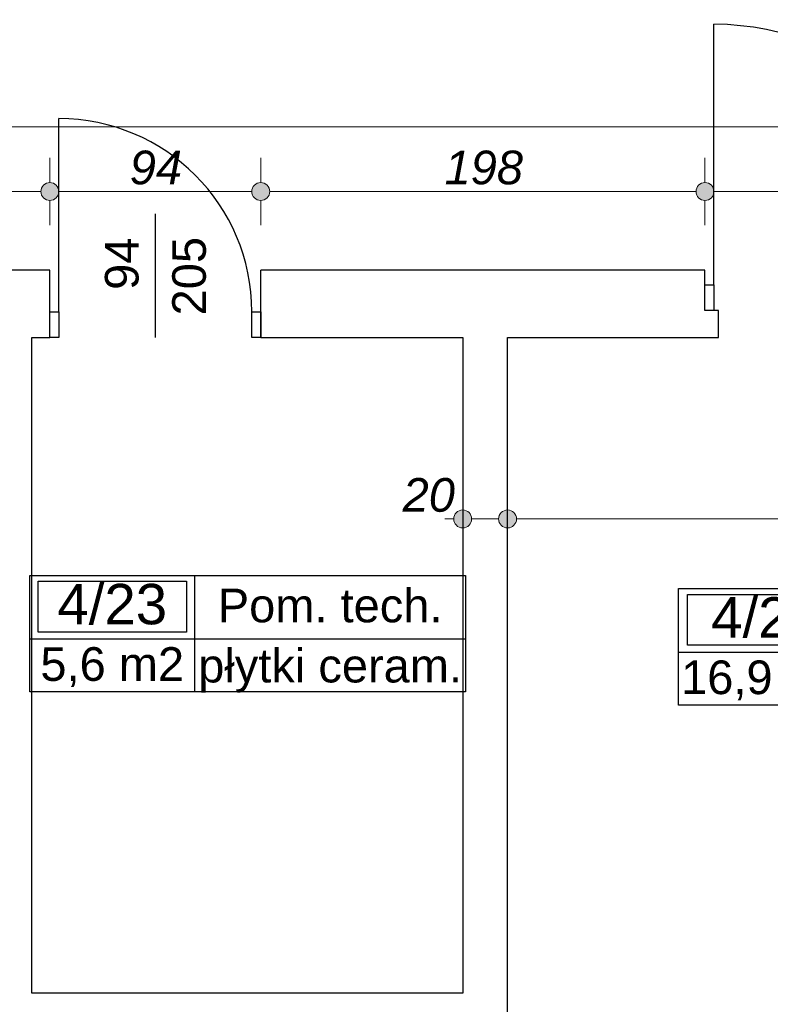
# Model space of a CAD drawing. Header units: millimetres. Extents: x -170998 to -45998, y 10557 to 52557.
# Tile 41 of 92: x -113152 to -109807, y 28669 to 33055. Entities that reach past the tile are written whole.
import ezdxf
from ezdxf.enums import TextEntityAlignment as Align

# ---------------------------------------------------------------- set-up
doc = ezdxf.new("R2010")
doc.units = ezdxf.units.MM
doc.header["$MEASUREMENT"] = 0
for name, color, linetype in [('Drzwi', 7, 'Continuous'), ('Obiekt', 7, 'Continuous'), ('Strefa', 7, 'Continuous'), ('Wymiary', 7, 'Continuous'), ('Ściana', 7, 'Continuous')]:
    doc.layers.add(name, color=color, linetype=linetype)
doc.styles.add('Arial', font='txt')
doc.dimstyles.new('GENERATED_STYLE__1', dxfattribs={"dimtxt": 150, "dimasz": 152, "dimexe": 0.18, "dimexo": 0, "dimgap": 0.09, "dimtad": 1, "dimtih": 1, "dimtoh": 1, "dimlfac": 0.1, "dimzin": 0, "dimdsep": 46, "dimtxsty": 'Arial', "dimblk": 'ARROWHEAD_11', "dimblk1": 'ARROWHEAD_11', "dimblk2": 'ARROWHEAD_11', "dimcen": 0.09, "dimclrd": 114, "dimclre": 114, "dimclrt": 114, "dimazin": 0, "dimtfac": 1, "dimtdec": 4, "dimtmove": 0, "dimatfit": 3, "dimfxl": 1, "dimtolj": 1, "dimtzin": 0, "dimarcsym": 0})
doc.dimstyles.new('GENERATED_STYLE__2', dxfattribs={"dimtxt": 150, "dimasz": 152, "dimexe": 0.18, "dimexo": 0, "dimgap": 0.09, "dimtad": 1, "dimlfac": 0.1, "dimzin": 0, "dimdsep": 46, "dimtxsty": 'Arial', "dimblk": 'ARROWHEAD_11', "dimblk1": 'ARROWHEAD_11', "dimblk2": 'ARROWHEAD_11', "dimcen": 0.09, "dimclrd": 114, "dimclre": 114, "dimclrt": 114, "dimazin": 0, "dimtfac": 1, "dimtdec": 4, "dimtmove": 0, "dimatfit": 3, "dimfxl": 1, "dimtolj": 1, "dimtzin": 0, "dimarcsym": 0})

# ---------------------------------------------------------------- blocks, each defined once
blk = doc.blocks.new('Przyg. lekarzy_4_22_22', base_point=(-109436.5, 30237.9))
at = {"layer": 'Strefa'}
for p, q in [((-110215.5, 30520.7), (-108087.2, 30520.7)), ((-110215.5, 30002.2), (-110215.5, 30520.7)), ((-110176.6, 30494.8), (-109475.4, 30494.8)), ((-110176.6, 30268.5), (-110176.6, 30494.8)), ((-109475.4, 30494.8), (-109475.4, 30268.5)), ((-109436.5, 30520.7), (-109436.5, 30002.2)), ((-108087.2, 30520.7), (-108087.2, 30002.2)), ((-109475.4, 30268.5), (-110176.6, 30268.5)), ((-110215.5, 30237.9), (-108087.2, 30237.9)), ((-108087.2, 30002.2), (-110215.5, 30002.2))]:
    blk.add_line(p, q, dxfattribs=at)
at = {"layer": 'Strefa', "style": 'Arial'}
for tag, height, p in [('ROOM_NUMBER', 180, (-109826, 30392.8)), ('ROOM_NAME', 150, (-108761.8, 30366.3)), ('ROOM_CALC_AREA', 150, (-109826, 30125.8)), ('floor_f', 150, (-108761.8, 30118.8))]:
    blk.add_attdef(tag, text='', height=height, dxfattribs=at).set_placement(p, align=Align.MIDDLE_CENTER)
blk = doc.blocks.new('Pom. tech._4_23_23', base_point=(-112372.9, 30297))
at = {"layer": 'Strefa'}
for p, q in [((-113107, 30579.9), (-111164.8, 30579.9)), ((-113107, 30061.3), (-113107, 30579.9)), ((-112372.9, 30579.9), (-112372.9, 30061.3)), ((-111164.8, 30579.9), (-111164.8, 30061.3)), ((-113070.3, 30553.9), (-112409.6, 30553.9)), ((-113070.3, 30327.6), (-113070.3, 30553.9)), ((-112409.6, 30553.9), (-112409.6, 30327.6)), ((-112409.6, 30327.6), (-113070.3, 30327.6)), ((-113107, 30297), (-111164.8, 30297)), ((-111164.8, 30061.3), (-113107, 30061.3))]:
    blk.add_line(p, q, dxfattribs=at)
at = {"layer": 'Strefa', "style": 'Arial'}
for tag, height, p in [('ROOM_NUMBER', 180, (-112739.9, 30451.9)), ('ROOM_NAME', 150, (-111768.8, 30445.8)), ('ROOM_CALC_AREA', 150, (-112739.9, 30184.9)), ('floor_f', 150, (-111768.8, 30177.9))]:
    blk.add_attdef(tag, text='', height=height, dxfattribs=at).set_placement(p, align=Align.MIDDLE_CENTER)
blk = doc.blocks.new('*D200')
at = {"layer": 'Wymiary', "linetype": 'Continuous', "lineweight": 13}
for points in [[(-114478, 32289.6), (-114481.1, 32304.9), (-114489.7, 32317.9), (-114502.7, 32326.5), (-114518, 32329.6), (-114533.3, 32326.5), (-114546.3, 32317.9), (-114555, 32304.9), (-114558, 32289.6), (-114555, 32274.3), (-114546.3, 32261.3), (-114533.3, 32252.6), (-114518, 32249.6), (-114502.7, 32252.6), (-114489.7, 32261.3), (-114481.1, 32274.3)], [(-112978, 32289.6), (-112981.1, 32304.9), (-112989.7, 32317.9), (-113002.7, 32326.5), (-113018, 32329.6), (-113033.3, 32326.5), (-113046.3, 32317.9), (-113055, 32304.9), (-113058, 32289.6), (-113055, 32274.3), (-113046.3, 32261.3), (-113033.3, 32252.6), (-113018, 32249.6), (-113002.7, 32252.6), (-112989.7, 32261.3), (-112981.1, 32274.3)]]:
    blk.add_hatch(color=114, dxfattribs=at).paths.add_polyline_path(points)
at = {"layer": 'Wymiary', "color": 114, "lineweight": 13}
for p, q in [((-114518, 32329.6), (-114518, 32439.6)), ((-113018, 32329.6), (-113018, 32439.6)), ((-114478, 32289.6), (-113058, 32289.6)), ((-114518, 32139.6), (-114518, 32249.6)), ((-113018, 32139.6), (-113018, 32249.6))]:
    blk.add_line(p, q, dxfattribs=at)
for centre in [(-114518, 32289.6), (-113018, 32289.6)]:
    blk.add_circle(centre, 40, dxfattribs=at)
at = {"layer": 'Wymiary', "color": 114, "lineweight": 13, "insert": (-113938.8, 32319.6), "char_height": 150, "attachment_point": 7, "style": 'Arial'}
blk.add_mtext('\\A1;{\\fArial|b0|i1|c238|p38;150}', dxfattribs=at)
blk = doc.blocks.new('ARROWHEAD_11')
at = {"color": 0, "linetype": 'Continuous', "lineweight": 0}
blk.add_line((0, 0), (-1, 0), dxfattribs=at)
at = {"color": 0, "linetype": 'Continuous', "lineweight": 0, "const_width": 0.25, "flags": 128}
blk.add_lwpolyline([(-0.125, 0, 1), (0.125, 0, 1)], format="xyb", close=True, dxfattribs=at)
blk = doc.blocks.new('*D201')
at = {"layer": 'Wymiary', "linetype": 'Continuous', "lineweight": 13}
for points in [[(-112978, 32289.6), (-112981.1, 32304.9), (-112989.7, 32317.9), (-113002.7, 32326.5), (-113018, 32329.6), (-113033.3, 32326.5), (-113046.3, 32317.9), (-113055, 32304.9), (-113058, 32289.6), (-113055, 32274.3), (-113046.3, 32261.3), (-113033.3, 32252.6), (-113018, 32249.6), (-113002.7, 32252.6), (-112989.7, 32261.3), (-112981.1, 32274.3)], [(-112038, 32289.6), (-112041.1, 32304.9), (-112049.7, 32317.9), (-112062.7, 32326.5), (-112078, 32329.6), (-112093.3, 32326.5), (-112106.3, 32317.9), (-112115, 32304.9), (-112118, 32289.6), (-112115, 32274.3), (-112106.3, 32261.3), (-112093.3, 32252.6), (-112078, 32249.6), (-112062.7, 32252.6), (-112049.7, 32261.3), (-112041.1, 32274.3)]]:
    blk.add_hatch(color=114, dxfattribs=at).paths.add_polyline_path(points)
at = {"layer": 'Wymiary', "color": 114, "lineweight": 13}
for p, q in [((-113018, 32329.6), (-113018, 32439.6)), ((-112078, 32329.6), (-112078, 32439.6)), ((-112978, 32289.6), (-112118, 32289.6)), ((-113018, 32139.6), (-113018, 32249.6)), ((-112078, 32139.6), (-112078, 32249.6))]:
    blk.add_line(p, q, dxfattribs=at)
for centre in [(-113018, 32289.6), (-112078, 32289.6)]:
    blk.add_circle(centre, 40, dxfattribs=at)
at = {"layer": 'Wymiary', "color": 114, "lineweight": 13, "insert": (-112661.8, 32319.6), "char_height": 150, "attachment_point": 7, "style": 'Arial'}
blk.add_mtext('\\A1;{\\fArial|b0|i1|c238|p38;94}', dxfattribs=at)
blk = doc.blocks.new('*D202')
at = {"layer": 'Wymiary', "linetype": 'Continuous', "lineweight": 13}
for points in [[(-112038, 32289.6), (-112041.1, 32304.9), (-112049.7, 32317.9), (-112062.7, 32326.5), (-112078, 32329.6), (-112093.3, 32326.5), (-112106.3, 32317.9), (-112115, 32304.9), (-112118, 32289.6), (-112115, 32274.3), (-112106.3, 32261.3), (-112093.3, 32252.6), (-112078, 32249.6), (-112062.7, 32252.6), (-112049.7, 32261.3), (-112041.1, 32274.3)], [(-110058, 32289.6), (-110061.1, 32304.9), (-110069.7, 32317.9), (-110082.7, 32326.5), (-110098, 32329.6), (-110113.3, 32326.5), (-110126.3, 32317.9), (-110135, 32304.9), (-110138, 32289.6), (-110135, 32274.3), (-110126.3, 32261.3), (-110113.3, 32252.6), (-110098, 32249.6), (-110082.7, 32252.6), (-110069.7, 32261.3), (-110061.1, 32274.3)]]:
    blk.add_hatch(color=114, dxfattribs=at).paths.add_polyline_path(points)
at = {"layer": 'Wymiary', "color": 114, "lineweight": 13}
for p, q in [((-112078, 32329.6), (-112078, 32439.6)), ((-110098, 32329.6), (-110098, 32439.6)), ((-112038, 32289.6), (-110138, 32289.6)), ((-112078, 32139.6), (-112078, 32249.6)), ((-110098, 32139.6), (-110098, 32249.6))]:
    blk.add_line(p, q, dxfattribs=at)
for centre in [(-112078, 32289.6), (-110098, 32289.6)]:
    blk.add_circle(centre, 40, dxfattribs=at)
at = {"layer": 'Wymiary', "color": 114, "lineweight": 13, "insert": (-111258.8, 32319.6), "char_height": 150, "attachment_point": 7, "style": 'Arial'}
blk.add_mtext('\\A1;{\\fArial|b0|i1|c238|p38;198}', dxfattribs=at)
blk = doc.blocks.new('*D203')
at = {"layer": 'Wymiary', "linetype": 'Continuous', "lineweight": 13}
for points in [[(-110058, 32289.6), (-110061.1, 32304.9), (-110069.7, 32317.9), (-110082.7, 32326.5), (-110098, 32329.6), (-110113.3, 32326.5), (-110126.3, 32317.9), (-110135, 32304.9), (-110138, 32289.6), (-110135, 32274.3), (-110126.3, 32261.3), (-110113.3, 32252.6), (-110098, 32249.6), (-110082.7, 32252.6), (-110069.7, 32261.3), (-110061.1, 32274.3)], [(-108818, 32289.6), (-108821.1, 32304.9), (-108829.7, 32317.9), (-108842.7, 32326.5), (-108858, 32329.6), (-108873.3, 32326.5), (-108886.3, 32317.9), (-108895, 32304.9), (-108898, 32289.6), (-108895, 32274.3), (-108886.3, 32261.3), (-108873.3, 32252.6), (-108858, 32249.6), (-108842.7, 32252.6), (-108829.7, 32261.3), (-108821.1, 32274.3)]]:
    blk.add_hatch(color=114, dxfattribs=at).paths.add_polyline_path(points)
at = {"layer": 'Wymiary', "color": 114, "lineweight": 13}
for p, q in [((-110098, 32329.6), (-110098, 32439.6)), ((-108858, 32329.6), (-108858, 32439.6)), ((-110058, 32289.6), (-108898, 32289.6)), ((-110098, 32139.6), (-110098, 32249.6)), ((-108858, 32139.6), (-108858, 32249.6))]:
    blk.add_line(p, q, dxfattribs=at)
for centre in [(-110098, 32289.6), (-108858, 32289.6)]:
    blk.add_circle(centre, 40, dxfattribs=at)
at = {"layer": 'Wymiary', "color": 114, "lineweight": 13, "insert": (-109648.8, 32319.6), "char_height": 150, "attachment_point": 7, "style": 'Arial'}
blk.add_mtext('\\A1;{\\fArial|b0|i1|c238|p38;124}', dxfattribs=at)
blk = doc.blocks.new('*D220')
at = {"layer": 'Wymiary', "linetype": 'Continuous', "lineweight": 13}
for points in [[(-125718, 32577.6), (-125721.1, 32592.9), (-125729.7, 32605.9), (-125742.7, 32614.5), (-125758, 32617.6), (-125773.3, 32614.5), (-125786.3, 32605.9), (-125795, 32592.9), (-125798, 32577.6), (-125795, 32562.3), (-125786.3, 32549.3), (-125773.3, 32540.6), (-125758, 32537.6), (-125742.7, 32540.6), (-125729.7, 32549.3), (-125721.1, 32562.3)], [(-104048, 32577.6), (-104051.1, 32592.9), (-104059.7, 32605.9), (-104072.7, 32614.5), (-104088, 32617.6), (-104103.3, 32614.5), (-104116.3, 32605.9), (-104125, 32592.9), (-104128, 32577.6), (-104125, 32562.3), (-104116.3, 32549.3), (-104103.3, 32540.6), (-104088, 32537.6), (-104072.7, 32540.6), (-104059.7, 32549.3), (-104051.1, 32562.3)]]:
    blk.add_hatch(color=114, dxfattribs=at).paths.add_polyline_path(points)
at = {"layer": 'Wymiary', "color": 114, "lineweight": 13}
for p, q in [((-125758, 32617.6), (-125758, 32727.6)), ((-104088, 32617.6), (-104088, 32727.6)), ((-125838, 32577.6), (-125798, 32577.6)), ((-125718, 32577.6), (-104128, 32577.6)), ((-104048, 32577.6), (-104008, 32577.6)), ((-125758, 32427.6), (-125758, 32537.6)), ((-104088, 32427.6), (-104088, 32537.6))]:
    blk.add_line(p, q, dxfattribs=at)
for centre in [(-125758, 32577.6), (-104088, 32577.6)]:
    blk.add_circle(centre, 40, dxfattribs=at)
at = {"layer": 'Wymiary', "color": 114, "lineweight": 13, "insert": (-115179.5, 32607.6), "char_height": 150, "attachment_point": 7, "style": 'Arial'}
blk.add_mtext('\\A1;{\\fArial|b0|i1|c238|p38;2\xa0167}', dxfattribs=at)
blk = doc.blocks.new('*D487')
at = {"layer": 'Wymiary', "linetype": 'Continuous', "lineweight": 13}
for points in [[(-111138, 30831.2), (-111141.1, 30846.5), (-111149.7, 30859.5), (-111162.7, 30868.2), (-111178, 30871.2), (-111193.3, 30868.2), (-111206.3, 30859.5), (-111215, 30846.5), (-111218, 30831.2), (-111215, 30815.9), (-111206.3, 30802.9), (-111193.3, 30794.3), (-111178, 30791.2), (-111162.7, 30794.3), (-111149.7, 30802.9), (-111141.1, 30815.9)], [(-110938, 30831.2), (-110941.1, 30846.5), (-110949.7, 30859.5), (-110962.7, 30868.2), (-110978, 30871.2), (-110993.3, 30868.2), (-111006.3, 30859.5), (-111015, 30846.5), (-111018, 30831.2), (-111015, 30815.9), (-111006.3, 30802.9), (-110993.3, 30794.3), (-110978, 30791.2), (-110962.7, 30794.3), (-110949.7, 30802.9), (-110941.1, 30815.9)]]:
    blk.add_hatch(color=114, dxfattribs=at).paths.add_polyline_path(points)
at = {"layer": 'Wymiary', "color": 114, "lineweight": 13}
for p, q in [((-111178, 30871.2), (-111178, 30981.2)), ((-110978, 30871.2), (-110978, 30981.2)), ((-111258, 30831.2), (-111218, 30831.2)), ((-111138, 30831.2), (-111018, 30831.2)), ((-111178, 30681.2), (-111178, 30791.2)), ((-110978, 30681.2), (-110978, 30791.2))]:
    blk.add_line(p, q, dxfattribs=at)
for centre in [(-111178, 30831.2), (-110978, 30831.2)]:
    blk.add_circle(centre, 40, dxfattribs=at)
at = {"layer": 'Wymiary', "color": 114, "lineweight": 13, "insert": (-111445.7, 30861.2), "char_height": 150, "attachment_point": 7, "style": 'Arial'}
blk.add_mtext('\\A1;{\\fArial|b0|i1|c238|p38;20}', dxfattribs=at)
blk = doc.blocks.new('*D488')
at = {"layer": 'Wymiary', "linetype": 'Continuous', "lineweight": 13}
for points in [[(-110938, 30831.2), (-110941.1, 30846.5), (-110949.7, 30859.5), (-110962.7, 30868.2), (-110978, 30871.2), (-110993.3, 30868.2), (-111006.3, 30859.5), (-111015, 30846.5), (-111018, 30831.2), (-111015, 30815.9), (-111006.3, 30802.9), (-110993.3, 30794.3), (-110978, 30791.2), (-110962.7, 30794.3), (-110949.7, 30802.9), (-110941.1, 30815.9)], [(-107718, 30831.2), (-107721.1, 30846.5), (-107729.7, 30859.5), (-107742.7, 30868.2), (-107758, 30871.2), (-107773.3, 30868.2), (-107786.3, 30859.5), (-107795, 30846.5), (-107798, 30831.2), (-107795, 30815.9), (-107786.3, 30802.9), (-107773.3, 30794.3), (-107758, 30791.2), (-107742.7, 30794.3), (-107729.7, 30802.9), (-107721.1, 30815.9)]]:
    blk.add_hatch(color=114, dxfattribs=at).paths.add_polyline_path(points)
at = {"layer": 'Wymiary', "color": 114, "lineweight": 13}
for p, q in [((-110978, 30871.2), (-110978, 30981.2)), ((-107758, 30871.2), (-107758, 30981.2)), ((-110938, 30831.2), (-107798, 30831.2)), ((-110978, 30681.2), (-110978, 30791.2)), ((-107758, 30681.2), (-107758, 30791.2))]:
    blk.add_line(p, q, dxfattribs=at)
for centre in [(-110978, 30831.2), (-107758, 30831.2)]:
    blk.add_circle(centre, 40, dxfattribs=at)
at = {"layer": 'Wymiary', "color": 114, "lineweight": 13, "char_height": 150, "attachment_point": 7, "style": 'Arial'}
for s, insert in [('\\A1;{\\fArial|b0|i1|c238|p38;322}', (-109652.6, 30861.2)), ('\\A1;{\\fArial|b0|i1|c238|p38;20}', (-108025.7, 30861.2))]:
    blk.add_mtext(s, dxfattribs=dict(at, insert=insert))
blk = doc.blocks.new('*D530')
at = {"layer": 'Wymiary', "linetype": 'Continuous', "lineweight": 13}
for points in [[(-113521.6, 29719.3), (-113524.7, 29734.6), (-113533.4, 29747.6), (-113546.3, 29756.3), (-113561.6, 29759.3), (-113576.9, 29756.3), (-113589.9, 29747.6), (-113598.6, 29734.6), (-113601.6, 29719.3), (-113598.6, 29704), (-113589.9, 29691), (-113576.9, 29682.4), (-113561.6, 29679.3), (-113546.3, 29682.4), (-113533.4, 29691), (-113524.7, 29704)], [(-113521.6, 24589.3), (-113524.7, 24604.6), (-113533.4, 24617.6), (-113546.3, 24626.3), (-113561.6, 24629.3), (-113576.9, 24626.3), (-113589.9, 24617.6), (-113598.6, 24604.6), (-113601.6, 24589.3), (-113598.6, 24574), (-113589.9, 24561), (-113576.9, 24552.4), (-113561.6, 24549.3), (-113546.3, 24552.4), (-113533.4, 24561), (-113524.7, 24574)]]:
    blk.add_hatch(color=114, dxfattribs=at).paths.add_polyline_path(points)
at = {"layer": 'Wymiary', "color": 114, "lineweight": 13}
for p, q in [((-113561.6, 29759.3), (-113561.6, 29799.3)), ((-113601.6, 29719.3), (-113711.6, 29719.3)), ((-113411.6, 29719.3), (-113521.6, 29719.3)), ((-113561.6, 24629.3), (-113561.6, 29679.3)), ((-113601.6, 24589.3), (-113711.6, 24589.3)), ((-113411.6, 24589.3), (-113521.6, 24589.3)), ((-113561.6, 24509.3), (-113561.6, 24549.3))]:
    blk.add_line(p, q, dxfattribs=at)
for centre in [(-113561.6, 29719.3), (-113561.6, 24589.3)]:
    blk.add_circle(centre, 40, dxfattribs=at)
at = {"layer": 'Wymiary', "color": 114, "lineweight": 13, "insert": (-113591.6, 26983.6), "char_height": 150, "attachment_point": 7, "rotation": 90, "style": 'Arial'}
blk.add_mtext('\\A1;{\\fArial|b0|i1|c238|p38;513}', dxfattribs=at)

msp = doc.modelspace()

# ---------------------------------------------------------------- linework, layer by layer
at = {"layer": 'Drzwi'}
for p, q in [((-110058.019, 31874.32), (-110058.019, 33034.32)), ((-112978.019, 31754.32), (-112978.019, 32614.32)), ((-110098.019, 31874.32), (-110058.019, 31874.32)), ((-110098.019, 31759.32), (-110098.019, 31874.32)), ((-110098.019, 31759.32), (-110098.019, 31874.32)), ((-110058.019, 31874.32), (-110058.019, 31759.32)), ((-113018.019, 31754.32), (-112978.019, 31754.32)), ((-113018.019, 31639.32), (-113018.019, 31754.32)), ((-113018.019, 31639.32), (-113018.019, 31754.32)), ((-112978.019, 31754.32), (-112978.019, 31639.32)), ((-112118.019, 31639.32), (-112118.019, 31754.32)), ((-112118.019, 31754.32), (-112078.019, 31754.32)), ((-112078.019, 31754.32), (-112078.019, 31639.32)), ((-112078.019, 31639.32), (-112078.019, 31754.32)), ((-110058.019, 31759.32), (-110098.019, 31759.32)), ((-110038.019, 31759.32), (-110098.019, 31759.32)), ((-112978.019, 31639.32), (-113018.019, 31639.32)), ((-112078.019, 31639.32), (-112118.019, 31639.32))]:
    msp.add_line(p, q, dxfattribs=at)
for centre, radius in [((-110058.019, 31874.32), 1160), ((-112978.019, 31754.32), 860)]:
    msp.add_arc(centre, radius, 0, 90, dxfattribs=at)
at = {"layer": 'Obiekt'}
msp.add_line((-112548.019, 32190.699), (-112548.019, 31639.32), dxfattribs=at)
at = {"layer": 'Ściana'}
for p, q in [((-113018.019, 31754.32), (-113018.019, 31939.32)), ((-112078.019, 31754.32), (-112078.019, 31939.32)), ((-110098.019, 31874.32), (-110098.019, 31939.32)), ((-110098.019, 31759.32), (-110098.019, 31874.32)), ((-113018.019, 31639.32), (-113018.019, 31754.32)), ((-112078.019, 31639.32), (-112078.019, 31754.32)), ((-110038.019, 31759.32), (-110098.019, 31759.32)), ((-110038.019, 31639.32), (-110038.019, 31759.32))]:
    msp.add_line(p, q, dxfattribs=at)
at = {"layer": 'Ściana', "flags": 128}
for points in [[(-113018.019, 31939.32), (-114518.019, 31939.32)], [(-110098.019, 31939.32), (-112078.019, 31939.32)], [(-113098.019, 31639.32), (-113018.019, 31639.32)], [(-113098.019, 28719.32), (-113098.019, 31639.32)], [(-112078.019, 31639.32), (-111178.019, 31639.32)], [(-111178.019, 31639.32), (-111178.019, 28719.32)], [(-110978.019, 31639.32), (-110038.019, 31639.32)], [(-110978.019, 26299.32), (-110978.019, 31639.32)], [(-111178.019, 28719.32), (-113098.019, 28719.32)]]:
    msp.add_lwpolyline(points, dxfattribs=at)

# ---------------------------------------------------------------- block references
at = {"layer": 'Strefa'}
ref = msp.add_blockref('Pom. tech._4_23_23', (-112372.927, 30296.996), dxfattribs=at)
ref.add_attrib('ROOM_NAME', 'Pom. tech.', dxfattribs={"color": 7, "height": 150, "style": 'Arial'}).set_placement((-111768.843, 30445.813), align=Align.MIDDLE_CENTER)
ref.add_attrib('ROOM_NUMBER', '4/23', dxfattribs={"color": 7, "height": 180, "style": 'Arial'}).set_placement((-112739.947, 30451.943), align=Align.MIDDLE_CENTER)
ref.add_attrib('ROOM_CALC_AREA', '5,6 m2', dxfattribs={"color": 7, "height": 150, "style": 'Arial'}).set_placement((-112739.947, 30184.942), align=Align.MIDDLE_CENTER)
ref.add_attrib('floor_f', 'płytki ceram.', dxfattribs={"color": 7, "height": 150, "style": 'Arial'}).set_placement((-111768.843, 30177.896), align=Align.MIDDLE_CENTER)
ref = msp.add_blockref('Przyg. lekarzy_4_22_22', (-109436.462, 30237.873), dxfattribs=at)
ref.add_attrib('ROOM_NAME', 'Przyg. lekarzy', dxfattribs={"color": 7, "height": 150, "style": 'Arial'}).set_placement((-108761.821, 30366.273), align=Align.MIDDLE_CENTER)
ref.add_attrib('ROOM_NUMBER', '4/22', dxfattribs={"color": 7, "height": 180, "style": 'Arial'}).set_placement((-109825.982, 30392.82), align=Align.MIDDLE_CENTER)
ref.add_attrib('ROOM_CALC_AREA', '16,9 m2', dxfattribs={"color": 7, "height": 150, "style": 'Arial'}).set_placement((-109825.982, 30125.818), align=Align.MIDDLE_CENTER)
ref.add_attrib('floor_f', 'płytki ceram.', dxfattribs={"color": 7, "height": 150, "style": 'Arial'}).set_placement((-108761.821, 30118.773), align=Align.MIDDLE_CENTER)

# ---------------------------------------------------------------- texts
at = {"layer": 'Obiekt', "char_height": 150, "attachment_point": 7, "rotation": 90, "style": 'Arial'}
for s, insert in [('\\A1;{\\fArial|b0|i0|c238|p38;94}', (-112620.55, 31851.489)), ('\\A1;{\\fArial|b0|i0|c238|p38;205}', (-112320.55, 31737.66))]:
    msp.add_mtext(s, dxfattribs=dict(at, insert=insert))

# ---------------------------------------------------------------- dimensions: what is measured, and where the dimension line sits
at = {"layer": 'Wymiary', "color": 114, "lineweight": 13}
for base, p1, p2, picture, middle in [((-104088.019, 32577.59), (-125758.019, 32199.32), (-104088.019, 31939.32), '*D220', (-114923.019, 32682.59)), ((-113018.019, 32289.584), (-114518.019, 31939.32), (-113018.019, 31939.32), '*D200', (-113768.019, 32394.584)), ((-112078.019, 32289.584), (-113018.019, 31939.32), (-112078.019, 31939.32), '*D201', (-112548.019, 32394.584)), ((-110098.019, 32289.584), (-112078.019, 31939.32), (-110098.019, 31939.32), '*D202', (-111088.019, 32394.584)), ((-108858.019, 32289.584), (-110098.019, 31939.32), (-108858.019, 31939.32), '*D203', (-109478.019, 32394.584)), ((-110978.019, 30831.206), (-111178.019, 29119.32), (-110978.019, 29119.32), '*D487', (-111331.848, 30936.206)), ((-107758.019, 30831.206), (-110978.019, 29119.32), (-107758.019, 30289.32), '*D488', (-109481.848, 30936.206))]:
    dim = msp.add_linear_dim(base=base, p1=p1, p2=p2, dimstyle='GENERATED_STYLE__1', dxfattribs=at)
    dim.commit()
    dim.dimension.update_dxf_attribs({"geometry": picture, "text_midpoint": middle, "dimtype": 160})
dim = msp.add_linear_dim(base=(-113561.64, 29719.32), p1=(-111608.019, 24589.32), p2=(-113278.019, 29719.32), angle=90, dimstyle='GENERATED_STYLE__2', dxfattribs=at)
dim.commit()
dim.dimension.update_dxf_attribs({"geometry": '*D530', "text_midpoint": (-113666.64, 27154.32), "dimtype": 160, "text_rotation": 90})

doc.saveas('drawing.dxf')
